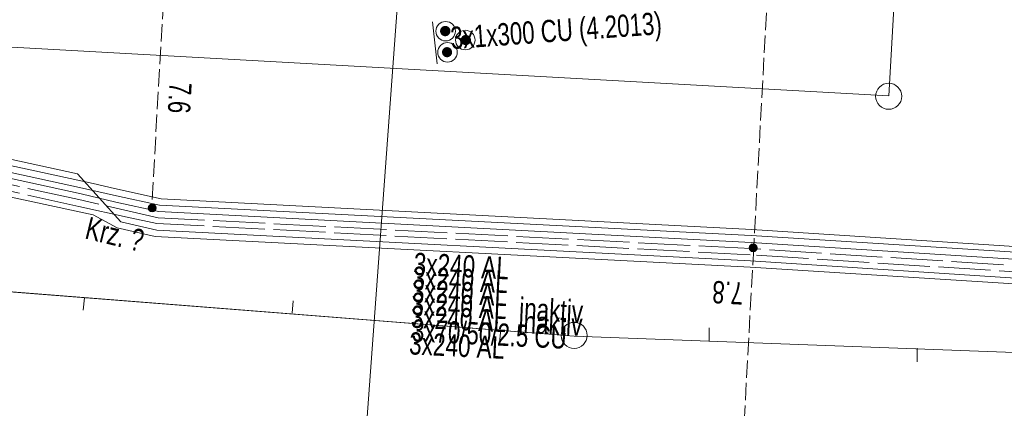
# Model space of a CAD drawing. Header units: metres. Extents: x -740 to 758, y -633 to 854.
# Tile 185 of 256: x -367.8 to -344.2, y 221.21 to 230.52. Entities that reach past the tile are written whole.
import ezdxf

# ---------------------------------------------------------------- set-up
doc = ezdxf.new("R2010")
doc.units = ezdxf.units.M
doc.header["$MEASUREMENT"] = 0
doc.linetypes.add('1248_208', pattern=[1.456, 1.248, -0.208])
doc.linetypes.add('416_125', pattern=[0.5408, 0.416, -0.1248])
for name, color, linetype in [('Grundkarte.LOVION', 7, 'Continuous'), ('Strom.LOVION', 7, 'Continuous'), ('StromBemass.LOVION', 7, 'Continuous'), ('Telko.LOVION', 7, 'Continuous')]:
    doc.layers.add(name, color=color, linetype=linetype)
doc.styles.add('ERSTELLTER_STIL_1', font='arial.ttf')

msp = doc.modelspace()

# ---------------------------------------------------------------- hatches: boundary and pattern name
at = {"layer": 'Strom.LOVION', "linetype": 'Continuous', "lineweight": 18}
for points in [[(-357.506, 230.169), (-357.496, 230.182), (-357.489, 230.195), (-357.483, 230.21), (-357.479, 230.225), (-357.478, 230.24), (-357.478, 230.256), (-357.48, 230.271), (-357.484, 230.286), (-357.489, 230.301), (-357.497, 230.315), (-357.506, 230.327), (-357.517, 230.338), (-357.529, 230.348), (-357.542, 230.357), (-357.556, 230.363), (-357.571, 230.368), (-357.586, 230.371), (-357.602, 230.372), (-357.617, 230.371), (-357.633, 230.368), (-357.648, 230.363), (-357.662, 230.356), (-357.675, 230.348), (-357.687, 230.338), (-357.697, 230.326), (-357.707, 230.314), (-357.714, 230.3), (-357.72, 230.286), (-357.723, 230.271), (-357.725, 230.255), (-357.725, 230.239), (-357.723, 230.224), (-357.719, 230.209), (-357.714, 230.194), (-357.706, 230.181), (-357.697, 230.168), (-357.686, 230.157), (-357.674, 230.147), (-357.661, 230.139), (-357.647, 230.132), (-357.632, 230.127), (-357.617, 230.124), (-357.601, 230.124), (-357.586, 230.125), (-357.57, 230.128), (-357.555, 230.132), (-357.541, 230.139), (-357.528, 230.147), (-357.516, 230.157)], [(-357.014, 229.955), (-357.005, 229.967), (-356.997, 229.981), (-356.992, 229.995), (-356.988, 230.01), (-356.986, 230.025), (-356.986, 230.041), (-356.988, 230.056), (-356.992, 230.071), (-356.998, 230.085), (-357.005, 230.099), (-357.014, 230.111), (-357.025, 230.122), (-357.037, 230.132), (-357.05, 230.14), (-357.064, 230.147), (-357.078, 230.151), (-357.094, 230.154), (-357.109, 230.155), (-357.124, 230.154), (-357.139, 230.151), (-357.154, 230.146), (-357.168, 230.14), (-357.181, 230.132), (-357.193, 230.122), (-357.203, 230.11), (-357.212, 230.098), (-357.22, 230.084), (-357.225, 230.07), (-357.229, 230.055), (-357.231, 230.04), (-357.231, 230.024), (-357.229, 230.009), (-357.225, 229.994), (-357.219, 229.98), (-357.212, 229.967), (-357.203, 229.954), (-357.192, 229.943), (-357.18, 229.933), (-357.167, 229.925), (-357.153, 229.918), (-357.139, 229.914), (-357.123, 229.911), (-357.108, 229.91), (-357.093, 229.911), (-357.078, 229.914), (-357.063, 229.919), (-357.049, 229.925), (-357.036, 229.934), (-357.024, 229.943)], [(-357.465, 229.665), (-357.456, 229.677), (-357.449, 229.69), (-357.443, 229.704), (-357.439, 229.719), (-357.438, 229.734), (-357.438, 229.75), (-357.44, 229.765), (-357.443, 229.779), (-357.449, 229.793), (-357.456, 229.807), (-357.465, 229.819), (-357.476, 229.83), (-357.488, 229.84), (-357.5, 229.848), (-357.514, 229.854), (-357.529, 229.859), (-357.544, 229.862), (-357.559, 229.863), (-357.574, 229.862), (-357.589, 229.859), (-357.603, 229.854), (-357.617, 229.848), (-357.63, 229.839), (-357.642, 229.83), (-357.652, 229.818), (-357.661, 229.806), (-357.668, 229.793), (-357.674, 229.779), (-357.678, 229.764), (-357.679, 229.749), (-357.679, 229.734), (-357.677, 229.718), (-357.674, 229.704), (-357.668, 229.69), (-357.661, 229.676), (-357.652, 229.664), (-357.641, 229.653), (-357.629, 229.643), (-357.617, 229.635), (-357.603, 229.629), (-357.588, 229.624), (-357.573, 229.621), (-357.558, 229.62), (-357.543, 229.621), (-357.528, 229.624), (-357.514, 229.629), (-357.5, 229.636), (-357.487, 229.644), (-357.475, 229.654)]]:
    msp.add_hatch(color=194, dxfattribs=at).paths.add_polyline_path(points)
at = {"layer": 'StromBemass.LOVION', "linetype": 'Continuous', "lineweight": 13}
for points in [[(-364.553, 225.951), (-364.546, 225.96), (-364.541, 225.971), (-364.536, 225.981), (-364.533, 225.993), (-364.532, 226.005), (-364.532, 226.016), (-364.533, 226.028), (-364.536, 226.039), (-364.541, 226.05), (-364.546, 226.061), (-364.553, 226.07), (-364.561, 226.079), (-364.571, 226.086), (-364.581, 226.092), (-364.591, 226.097), (-364.602, 226.101), (-364.614, 226.103), (-364.626, 226.104), (-364.637, 226.103), (-364.649, 226.101), (-364.66, 226.097), (-364.671, 226.092), (-364.681, 226.086), (-364.69, 226.078), (-364.698, 226.07), (-364.705, 226.06), (-364.71, 226.05), (-364.715, 226.039), (-364.717, 226.027), (-364.719, 226.016), (-364.719, 226.004), (-364.717, 225.992), (-364.714, 225.981), (-364.71, 225.97), (-364.704, 225.96), (-364.697, 225.95), (-364.689, 225.942), (-364.68, 225.934), (-364.67, 225.928), (-364.66, 225.923), (-364.648, 225.919), (-364.637, 225.917), (-364.625, 225.916), (-364.613, 225.917), (-364.602, 225.919), (-364.591, 225.923), (-364.58, 225.928), (-364.57, 225.935), (-364.561, 225.942)], [(-364.587, 225.972), (-364.582, 225.978), (-364.578, 225.985), (-364.575, 225.993), (-364.573, 226), (-364.572, 226.008), (-364.572, 226.016), (-364.573, 226.024), (-364.575, 226.032), (-364.578, 226.039), (-364.582, 226.046), (-364.587, 226.053), (-364.592, 226.058), (-364.598, 226.063), (-364.605, 226.068), (-364.612, 226.071), (-364.62, 226.073), (-364.628, 226.075), (-364.636, 226.075), (-364.644, 226.075), (-364.651, 226.073), (-364.659, 226.071), (-364.666, 226.067), (-364.673, 226.063), (-364.679, 226.058), (-364.684, 226.052), (-364.689, 226.046), (-364.693, 226.039), (-364.696, 226.031), (-364.698, 226.024), (-364.699, 226.016), (-364.699, 226.008), (-364.698, 226), (-364.696, 225.992), (-364.693, 225.985), (-364.689, 225.978), (-364.684, 225.972), (-364.679, 225.966), (-364.673, 225.961), (-364.666, 225.956), (-364.659, 225.953), (-364.651, 225.951), (-364.643, 225.949), (-364.635, 225.949), (-364.627, 225.949), (-364.62, 225.951), (-364.612, 225.953), (-364.605, 225.957), (-364.598, 225.961), (-364.592, 225.966)], [(-350.15, 224.996), (-350.143, 225.005), (-350.137, 225.016), (-350.133, 225.027), (-350.13, 225.038), (-350.129, 225.05), (-350.129, 225.062), (-350.13, 225.073), (-350.133, 225.085), (-350.138, 225.096), (-350.143, 225.106), (-350.15, 225.116), (-350.158, 225.124), (-350.168, 225.132), (-350.178, 225.138), (-350.188, 225.143), (-350.199, 225.147), (-350.211, 225.149), (-350.223, 225.149), (-350.235, 225.149), (-350.246, 225.146), (-350.257, 225.143), (-350.268, 225.138), (-350.278, 225.131), (-350.287, 225.124), (-350.295, 225.115), (-350.302, 225.106), (-350.308, 225.095), (-350.312, 225.084), (-350.315, 225.073), (-350.316, 225.061), (-350.316, 225.049), (-350.315, 225.038), (-350.312, 225.026), (-350.307, 225.015), (-350.302, 225.005), (-350.295, 224.995), (-350.287, 224.987), (-350.277, 224.979), (-350.268, 224.973), (-350.257, 224.968), (-350.246, 224.965), (-350.234, 224.962), (-350.222, 224.962), (-350.21, 224.962), (-350.199, 224.965), (-350.188, 224.968), (-350.177, 224.973), (-350.167, 224.98), (-350.158, 224.987)], [(-350.165, 225.015), (-350.161, 225.021), (-350.157, 225.028), (-350.154, 225.035), (-350.152, 225.043), (-350.151, 225.051), (-350.151, 225.059), (-350.152, 225.066), (-350.154, 225.074), (-350.157, 225.081), (-350.161, 225.088), (-350.166, 225.095), (-350.171, 225.1), (-350.177, 225.105), (-350.184, 225.11), (-350.191, 225.113), (-350.199, 225.115), (-350.206, 225.117), (-350.214, 225.117), (-350.222, 225.117), (-350.23, 225.115), (-350.237, 225.113), (-350.244, 225.109), (-350.251, 225.105), (-350.257, 225.1), (-350.263, 225.094), (-350.267, 225.088), (-350.271, 225.081), (-350.274, 225.074), (-350.276, 225.066), (-350.277, 225.058), (-350.277, 225.05), (-350.276, 225.042), (-350.274, 225.035), (-350.271, 225.028), (-350.267, 225.021), (-350.262, 225.014), (-350.257, 225.008), (-350.251, 225.003), (-350.244, 224.999), (-350.237, 224.996), (-350.229, 224.993), (-350.222, 224.992), (-350.214, 224.992), (-350.206, 224.992), (-350.198, 224.994), (-350.191, 224.996), (-350.183, 224.999), (-350.177, 225.004), (-350.171, 225.009)]]:
    msp.add_hatch(color=7, dxfattribs=at).paths.add_polyline_path(points)

# ---------------------------------------------------------------- linework, layer by layer
at = {"layer": 'Grundkarte.LOVION', "color": 8, "linetype": 'Continuous', "lineweight": 18}
msp.add_lwpolyline([(-346.975, 228.7), (-396.929, 231.471), (-395.73, 252.455), (-396.929, 231.471), (-346.975, 228.7), (-345.072, 262.137)], close=True, dxfattribs=at)
at = {"layer": 'Grundkarte.LOVION', "color": 253, "linetype": 'Continuous', "lineweight": 18}
for points in [[(-312.002, 234.957), (-341.235, 236.798), (-342.022, 222.476), (-354.51, 222.939), (-399.873, 226.514), (-399.698, 230.462), (-398.662, 248.888)], [(-398.662, 248.888), (-399.698, 230.462), (-399.873, 226.514), (-354.51, 222.939), (-342.022, 222.476), (-341.235, 236.798), (-312.002, 234.957)]]:
    msp.add_lwpolyline(points, dxfattribs=at)
at = {"layer": 'Grundkarte.LOVION', "color": 8, "linetype": 'Continuous', "lineweight": 18}
for points in [[(-312.002, 234.957), (-341.235, 236.798), (-342.022, 222.476), (-354.51, 222.939), (-399.873, 226.514), (-399.698, 230.462), (-398.662, 248.888)], [(-398.662, 248.888), (-399.698, 230.462), (-399.873, 226.514), (-354.51, 222.939), (-342.022, 222.476), (-341.235, 236.798), (-312.002, 234.957)], [(-408.382, 237.061), (-393.915, 226.032), (-354.51, 222.939), (-342.022, 222.476), (-307.504, 221.299), (-307.413, 221.278), (-308.273, 231.893)], [(-366.275, 223.562), (-366.245, 223.861)], [(-361.243, 223.788), (-361.273, 223.49)], [(-356.299, 222.794), (-356.269, 223.092)], [(-351.278, 223.137), (-351.276, 222.812)], [(-346.293, 222.324), (-346.295, 222.649)]]:
    msp.add_lwpolyline(points, dxfattribs=at)
at = {"layer": 'Grundkarte.LOVION', "color": 9, "linetype": 'Continuous', "lineweight": 18}
for centre in [(-346.975, 228.685), (-354.512, 222.959)]:
    msp.add_circle(centre, 0.312, dxfattribs=at)
at = {"layer": 'Strom.LOVION', "color": 1, "linetype": '1248_208', "lineweight": 18}
for points in [[(-307.506, 222.082), (-315.677, 222.524), (-336.913, 223.877), (-343.084, 224.426), (-350.297, 224.888), (-364.513, 225.641), (-365.222, 225.793), (-366.385, 226.049), (-374.072, 227.736), (-374.33, 227.652), (-374.503, 227.605), (-375.385, 226.957), (-383.533, 227.165), (-384.195, 227.278), (-384.499, 227.367), (-385.088, 227.797), (-385.609, 228.44), (-385.896, 229.107), (-386.008, 229.953), (-385.668, 235.247)], [(-307.538, 222.404), (-315.647, 222.823), (-336.869, 224.191), (-338.415, 224.276), (-350.282, 225.037), (-364.482, 225.777), (-366.386, 226.212), (-374.057, 227.885), (-374.56, 227.733), (-375.429, 227.101), (-383.502, 227.302), (-384.105, 227.42), (-384.439, 227.506), (-384.982, 227.925), (-385.468, 228.513), (-385.736, 229.137), (-385.862, 229.967), (-385.519, 235.232)]]:
    msp.add_lwpolyline(points, dxfattribs=at)
at = {"layer": 'Strom.LOVION', "color": 1, "linetype": 'Continuous', "lineweight": 18}
for points in [[(-385.237, 235.215), (-385.553, 229.983), (-385.449, 229.224), (-385.219, 228.685), (-384.765, 228.124), (-384.302, 227.77), (-384.046, 227.721), (-383.547, 227.607), (-375.532, 227.401), (-374.692, 228.03), (-374.36, 228.107), (-374.011, 228.17), (-366.295, 226.486), (-365.479, 226.3), (-364.452, 226.076), (-350.268, 225.349), (-342.922, 224.885), (-336.839, 224.785), (-315.617, 223.417), (-307.566, 222.992)], [(-385.087, 235.201), (-385.403, 229.968), (-385.305, 229.268), (-385.078, 228.758), (-384.643, 228.239), (-384.228, 227.925), (-383.953, 227.834), (-383.519, 227.773), (-375.592, 227.558), (-374.749, 228.157), (-374.403, 228.25), (-373.996, 228.32), (-366.04, 226.6), (-365.525, 226.473), (-364.408, 226.228), (-350.253, 225.498), (-343.099, 225.03), (-336.764, 225.073), (-315.603, 223.729), (-307.714, 223.303)], [(-377.267, 226.862), (-377.214, 227.222), (-377.044, 227.298), (-375.488, 227.257), (-374.632, 227.873), (-374.345, 227.96), (-374.042, 228.034), (-366.326, 226.35), (-365.494, 226.151), (-364.467, 225.926), (-350.267, 225.187), (-342.593, 224.695), (-336.781, 224.495), (-315.634, 223.134), (-307.55, 222.683)], [(-315.708, 221.93), (-336.839, 223.278), (-343.338, 224.15), (-350.297, 224.592), (-364.556, 225.326), (-365.463, 225.533), (-366.04, 225.846), (-371.943, 227.116), (-374.013, 227.579), (-374.286, 227.508), (-374.43, 227.464), (-375.342, 226.814), (-377.267, 226.862)]]:
    msp.add_lwpolyline(points, dxfattribs=at)
at = {"layer": 'Strom.LOVION', "color": 7, "linetype": 'Continuous', "lineweight": 13}
msp.add_lwpolyline([(-357.906, 230.469), (-357.793, 229.46)], dxfattribs=at)
at = {"layer": 'Strom.LOVION', "color": 150, "linetype": 'Continuous', "lineweight": 18}
msp.add_lwpolyline([(-315.678, 222.229), (-336.929, 223.594), (-343.203, 224.281), (-350.283, 224.742), (-364.512, 225.479), (-365.373, 225.675), (-366.417, 226.829), (-373.997, 228.482)], dxfattribs=at)
at = {"layer": 'Strom.LOVION', "color": 7, "linetype": 'Continuous', "lineweight": 13}
for centre, radius in [((-357.593, 230.244), 0.233), ((-357.122, 230.033), 0.234), ((-357.548, 229.738), 0.235)]:
    msp.add_circle(centre, radius, dxfattribs=at)
at = {"layer": 'StromBemass.LOVION', "color": 7, "linetype": '416_125', "lineweight": 13}
for points in [[(-347.662, 264.293), (-348.078, 264.311), (-348.634, 254.134), (-348.997, 247.566), (-349.064, 246.437), (-349.122, 245.219), (-349.229, 243.288), (-349.3, 242.054), (-349.304, 241.788), (-349.383, 240.48), (-349.548, 237.33), (-349.706, 234.714), (-349.789, 232.844), (-350.21, 225.059), (-351.425, 202.877), (-352.517, 182.909), (-303.088, 180.219)], [(-364.203, 233.651), (-364.638, 226.013)]]:
    msp.add_lwpolyline(points, dxfattribs=at)
at = {"layer": 'StromBemass.LOVION', "color": 7, "linetype": 'Continuous', "lineweight": 13}
for centre, radius in [((-364.625, 226.01), 0.0936), ((-364.636, 226.012), 0.0634), ((-350.223, 225.056), 0.0939), ((-350.214, 225.054), 0.0629)]:
    msp.add_circle(centre, radius, dxfattribs=at)
at = {"layer": 'Telko.LOVION', "color": 1, "linetype": 'Continuous', "lineweight": 18}
msp.add_lwpolyline([(-358.688, 233.023), (-358.626, 232.542), (-361.851, 188.587), (-387.091, 189.947), (-387.605, 189.911), (-391.879, 190.247), (-392.325, 189.967), (-392.764, 185.993), (-393.002, 185.408), (-400.231, 179.692), (-400.686, 179.204), (-400.946, 178.691), (-394.226, 162.56), (-386.283, 139.204), (-366.901, 139.429), (-349.995, 140.181), (-349.886, 139.068), (-350.062, 138.297)], dxfattribs=at)

# ---------------------------------------------------------------- texts
at = {"layer": 'Strom.LOVION', "color": 194, "linetype": 'Continuous', "lineweight": 18, "insert": (-357.443, 229.654), "char_height": 0.53355, "attachment_point": 7, "rotation": 4.0753, "style": 'ERSTELLTER_STIL_1'}
msp.add_mtext('{\\A1;\\W0.71558x;3x1x300 CU (4.2013)}', dxfattribs=at)
at = {"layer": 'Strom.LOVION', "color": 1, "linetype": 'Continuous', "lineweight": 18, "char_height": 0.53355, "attachment_point": 7, "style": 'ERSTELLTER_STIL_1'}
for s, insert, rotation in [('{\\A1;\\W0.71558x;Krz. ?}', (-366.261, 225.286), 346.2441), ('{\\A1;\\W0.72505x;3x240 AL}', (-358.368, 224.4), 357.2439), ('{\\A1;\\W0.72505x;3x240 AL}', (-358.395, 224.072), 357.2439), ('{\\A1;\\W0.72505x;3x240 AL}', (-358.409, 223.761), 357.2439), ('{\\A1;\\W0.72436x;3x240 AL  inaktiv}', (-358.42, 223.449), 357.2439), ('{\\A1;\\W0.72436x;3x240 AL  inaktiv}', (-358.434, 223.137), 357.2439), ('{\\A1;\\W0.72505x;3x240 AL}', (-358.477, 222.498), 357.2432)]:
    msp.add_mtext(s, dxfattribs=dict(at, insert=insert, rotation=rotation))
at = {"layer": 'Strom.LOVION', "color": 150, "linetype": 'Continuous', "lineweight": 18, "insert": (-358.408, 222.807), "char_height": 0.53355, "attachment_point": 7, "rotation": 357.2439, "style": 'ERSTELLTER_STIL_1'}
msp.add_mtext('{\\A1;\\W0.71558x;3x70/50/2.5 CU}', dxfattribs=at)
at = {"layer": 'StromBemass.LOVION', "color": 7, "linetype": 'Continuous', "lineweight": 13, "char_height": 0.53355, "attachment_point": 7, "style": 'ERSTELLTER_STIL_1'}
for s, insert, rotation in [('{\\A1;\\W0.71558x;7.6}', (-364.217, 229.032), 266.8275), ('{\\A1;\\W0.71557x;7.8}', (-350.446, 224.234), 176.89)]:
    msp.add_mtext(s, dxfattribs=dict(at, insert=insert, rotation=rotation))

doc.saveas('drawing.dxf')
